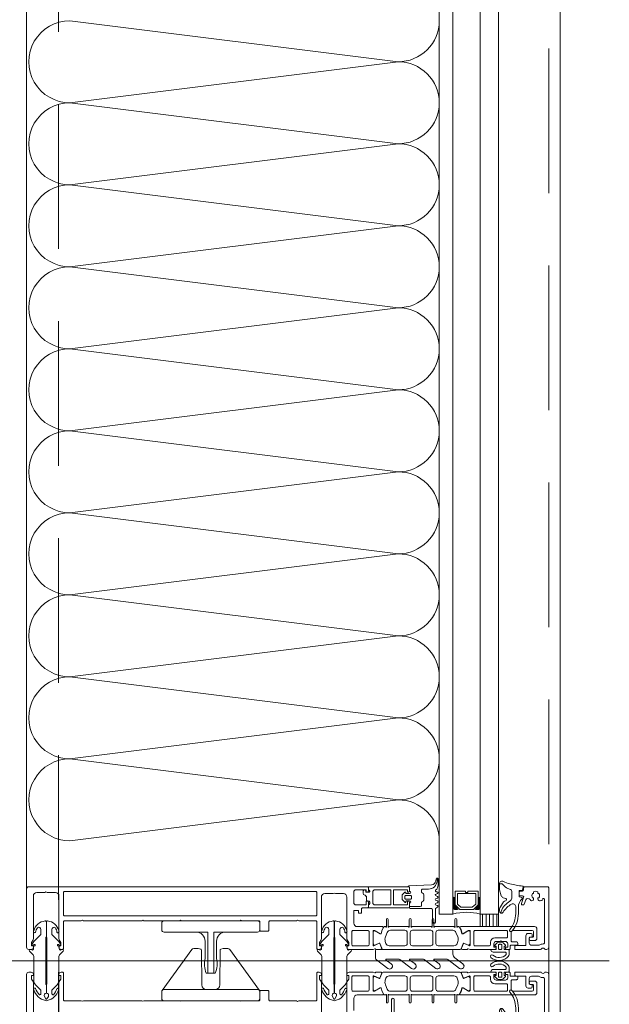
# Model space of a CAD drawing. Header units: millimetres. Extents: x 144573 to 336993, y 74252 to 247042.
# Tile 256 of 256: x 173064 to 173323, y 179011 to 179443. Entities that reach past the tile are written whole.
import ezdxf

# ---------------------------------------------------------------- set-up
doc = ezdxf.new("R2010")
doc.units = ezdxf.units.MM
doc.linetypes.add('ČÁRKOVANÁ', pattern=[19.05, 12.7, -6.35])
doc.layers.add('FASÁDA DETAILNÍ', color=255, linetype='Continuous', lineweight=0)

# ---------------------------------------------------------------- blocks, each defined once
blk = doc.blocks.new('nesystémový nástavec 18')
for p, q in [((-18, 6.8), (-18, 8.8)), ((-17.5, 9.3), (-15.36, 9.3)), ((-15.36, 9.3), (0, 9.3)), ((0, 9.3), (0, 7.8)), ((-17, 6.3), (-17.5, 6.3)), ((-11, 8), (-17, 8)), ((-17, 8), (-17, 6.3)), ((-11, 1.3), (-11, 8)), ((-2.8, 8), (-9.7, 8)), ((-9.7, 1.3), (-9.7, 8)), ((-1.8, 2.3), (-1.8, 7)), ((-0.5, 7.3), (-0.5, 6.8)), ((0, 6.3), (0.55, 6.3)), ((0.55, 6.3), (0.95, 5.9)), ((0.95, 5.9), (0.95, 4.8)), ((0.95, 4.8), (0.95, 4.14)), ((-18, 0.5), (-18, 1.8)), ((-17.5, 2.3), (-17, 2.3)), ((-1.8, 0), (-17.5, 0)), ((-17, 2.3), (-17, 1.3)), ((-17, 1.3), (-11, 1.3)), ((-9.7, 1.3), (-2.8, 1.3)), ((0, 0), (-1.8, 0)), ((-0.4, 2.23), (-0.5, 2.04)), ((-0.5, 2.04), (-0.5, 2)), ((1.2, 2.44), (0, 2.44)), ((0, 1.5), (0, 0)), ((0.95, 4.14), (1.2, 4.14)), ((1.2, 1.85), (1.2, 2.44)), ((1.4, 3.94), (1.4, 3.84)), ((1.6, 3.64), (1.6, 3.64)), ((1.8, 1.37), (1.7, 1.35)), ((2.25, 1.63), (1.8, 1.37)), ((2.4, 2.84), (2.4, 1.89))]:
    blk.add_line(p, q)
for centre, radius, start, end in [((-17.5, 8.8), 0.5, 90, 180), ((-15.36, 9.8), 0.5, 270, 270.084), ((-17.5, 6.8), 0.5, 180.0012, 269.9988), ((-2.8, 7), 1, 0, 90), ((0, 7.3), 0.5, 89.9955, 180.0071), ((0, 6.8), 0.5, 179.9949, 270.006), ((0.75, 4.8), 0.2, 359.9656, 0.0344), ((-17.5, 1.8), 0.5, 89.999, 180.0002), ((-17.5, 0.5), 0.5, 180, 270), ((-2.8, 2.3), 1, 270, 0), ((0, 2), 0.5, 179.9716, 270.0327), ((0, 1.94), 0.5, 89.9975, 144.0007), ((1.2, 3.94), 0.2, 359.9707, 90.0249), ((1.7, 1.85), 0.5, 179.9991, 270), ((1.6, 3.84), 0.2, 179.9737, 270.035), ((1.6, 2.84), 0.8, 0.0065, 89.9919), ((2.1, 1.89), 0.3, 299.9815, 0.0183)]:
    blk.add_arc(centre, radius, start, end)
blk = doc.blocks.new('284336')
for points in [[(-0.7, -9.6), (-10, -9.6, 0.414511), (-10.51, -10.11), (-10.51, -15.51, -1), (-11.69, -15.51), (-11.69, -9.6), (-12.69, -8.95, -0.668884), (-12.6, -8.23), (-11.99, -8.01, 0.766384), (-11.99, -7.21), (-12.6, -6.99, -0.76831), (-12.6, -6.23), (-11.99, -6.01, 0.766384), (-11.99, -5.21), (-12.6, -4.99, -0.76831), (-12.6, -4.23), (-11.99, -4.01, 0.766384), (-11.99, -3.21), (-12.6, -2.99, -0.877523), (-12.5, -2.22), (-12.1, -2.22, 0.698129), (-11.83, -1.5, -0.220231), (-12.89, 0.78), (-12.89, 3.45, -0.157143), (-12.82, 3.68), (-12.69, 3.42, -0.067482), (-12.48, 2.53, 0.393136), (-8.66, -1.02), (-6.1, -1.02, -0.414214), (-5.61, -1.51), (-5.61, -2.22, -0.267949), (-5.85, -2.65), (-6.35, -2.93, 0.267949), (-6.61, -3.38), (-6.61, -5.84, 0.267949), (-6.35, -6.29), (-5.85, -6.57, -0.267949), (-5.61, -7), (-5.61, -8.11, 0.414215), (-5.1, -8.62), (-0.41, -8.62), (-0.41, -9.31, -0.414212), (-0.7, -9.6)], [(-0.41, 0), (-0.41, -2, 0.990243), (-0.4, -3.02), (0.9, -3.02, 0.414214), (1.21, -2.71), (1.21, -2.61, -0.668123), (1.71, -2.4), (2.75, -3.45, -0.199004), (2.89, -3.79), (2.89, -5.43, -0.199038), (2.75, -5.77), (1.71, -6.82, -0.668191), (1.21, -6.61), (1.21, -6.51, 0.414214), (0.9, -6.2), (-0.4, -6.2, 0.990269), (-0.41, -7.22), (-0.41, -8.6), (-5.1, -8.6, -0.414215), (-5.59, -8.11), (-5.59, -7, 0.267949), (-5.84, -6.56), (-6.34, -6.27, -0.267949), (-6.59, -5.84), (-6.59, -3.38, -0.267949), (-6.34, -2.95), (-5.84, -2.66, 0.267949), (-5.59, -2.22), (-5.59, -1.51, 0.414214), (-6.1, -1), (-8.66, -1, -0.393156), (-12.46, 2.53, 0.067572), (-12.67, 3.43), (-12.8, 3.7, -0.637545), (-12.12, 3.53), (-11.92, 2.53, 0.344315), (-10.06, 0.91), (0, 0.38, -0.406913), (0.39, 0), (-0.41, 0)], [(1.7, -4.31, 0.414235), (1.2, -3.81), (-0.7, -3.81, 0.414214), (-1.2, -4.31), (-1.2, -4.91, 0.414214), (-0.7, -5.41), (1.2, -5.41, 0.414235), (1.7, -4.91), (1.7, -4.31)]]:
    blk.add_lwpolyline(points, format="xyb", close=True)
blk = doc.blocks.new('433270')
blk.add_lwpolyline([(1, 0, 0.414364), (0, -1), (0, -1.4, 0.255924), (0.23, -1.83, -0.547723), (0.23, -3.17, 0.255924), (0, -3.6), (0, -14.6, 0.414214), (0.3, -14.9), (1.2, -14.9, 0.414214), (1.7, -14.4), (1.7, -10.3, -0.414214), (2, -10), (6, -10, 0.414248), (7, -9), (7, -7.7, 0.414179), (6.5, -7.2), (5.7, -7.2, 0.414232), (5.4, -7.5), (5.4, -8.2, -0.414198), (5.1, -8.5), (2.8, -8.5, -0.414204), (1.8, -7.5), (1.8, -4.49, -0.147432), (1.97, -3.94, 0.147461), (2.4, -2.5), (2.4, -2.3, -0.414214), (2.9, -1.8), (21.87, -1.8, -0.668178), (22.22, -2.65), (22.16, -2.72, 1), (21.59, -3.29), (21.52, -3.35, 0.198912), (21.38, -3.71), (21.38, -4.05, 0.414214), (22.08, -4.75), (22.38, -4.75, 0.576988), (22.64, -4.3, -0.311246), (24.56, -4.3, 0.576988), (24.82, -4.75), (25.3, -4.75, -0.260065), (25.3, -6.65), (24.82, -6.65, 0.576988), (24.56, -7.1, -0.311246), (22.64, -7.1, 0.576988), (22.38, -6.65), (22.08, -6.65, 0.414214), (21.38, -7.35), (21.38, -7.61, 0.267949), (21.63, -8.04), (21.89, -8.2, -0.637047), (21.73, -10), (19.83, -10.7, 0.315299), (19.5, -11.17), (19.5, -11.49, 0.520567), (20.17, -11.96), (22.83, -10.99, -0.520567), (23.5, -11.46), (23.5, -12.5, 0.414062), (24, -13), (25, -13, 0.414186), (25.5, -12.5), (25.5, -11.5, -0.414182), (26, -11), (27, -11, 0.414214), (27.5, -10.5), (27.5, -0.5, 0.414214), (27, 0), (1, 0)], format="xyb", close=True)
blk = doc.blocks.new('284325')
for points in [[(0.84, -5.23, -0.560316), (0.94, -4.73), (1.94, -4.36, 0.3153), (2.14, -4.08), (2.14, -1.89, 0.451558), (1.8, -1.59), (0.9, -1.7, -0.399586), (0.57, -1.46), (0.3, -0.07, -0.415977), (0.53, 0.29, 0.024107), (6.15, 1.24, 0.076636), (8.99, 2.34, -0.577615), (10.79, 1.3), (10.02, 1.37, 0.283171), (9.08, 0.9, -0.168429), (7.07, -0.74), (5.9, -1.16, 0.315302), (5.24, -2.1), (5.24, -4.21, 0.269719), (6.76, -6.82, -0.194797), (10.18, -11.53, -0.342663), (9.17, -11.17, 0.119207), (5.43, -7.59, 0.578571), (3.63, -8.62), (3.63, -11.77, 0.176415), (6.16, -18.72, -1), (5.24, -19.49, -0.176415), (2.43, -11.77), (2.43, -8.89, 0.208286), (0.84, -5.23)], [(8.95, -6.65), (10.32, -8.78, -0.134555), (10.79, -10.63, -0.339795), (10.19, -11.53, 0.194788), (6.76, -6.81, -0.269736), (5.25, -4.21), (5.25, -2.1, -0.315302), (5.9, -1.17), (7.07, -0.74, 0.168429), (9.09, 0.89, -0.283167), (10.01, 1.36), (10.79, 1.29), (10.79, -0.74, -0.070852), (10.71, -1.3), (9.95, -3.93, -0.241839), (9.08, -4.83), (7.93, -5.22, 0.836024), (8.08, -6.19), (8.11, -6.19, -0.255349), (8.95, -6.65)]]:
    blk.add_lwpolyline(points, format="xyb", close=True)
blk = doc.blocks.new('*U1335')
for points in [[(0, 0, 0.414243), (0.1, 0.1), (0, 0.9, -1.0001), (0.2, 0.9), (0.1, 0.1, 0.414228), (0.2, 0, 0.414228)], [(0.2, 0, 0.414243), (0.3, 0.1), (0.2, 0.9, -1.0001), (0.4, 0.9), (0.3, 0.1, 0.414228), (0.4, 0, 0.414228)], [(0.4, 0, 0.414243), (0.5, 0.1), (0.4, 0.9, -1.0001), (0.6, 0.9), (0.5, 0.1, 0.414228), (0.6, 0, 0.414228)], [(0.6, 0, 0.414243), (0.7, 0.1), (0.6, 0.9, -1.0001), (0.8, 0.9), (0.7, 0.1, 0.414228), (0.8, 0, 0.414228)], [(0.8, 0, 0.414243), (0.9, 0.1), (0.8, 0.9, -1.0001), (1, 0.9), (0.9, 0.1, 0.414228), (1, 0, 0.414228)], [(1, 0, 0.414243), (1.1, 0.1), (1, 0.9, -1.0001), (1.2, 0.9), (1.1, 0.1, 0.414228), (1.2, 0, 0.414228)], [(1.2, 0, 0.414243), (1.3, 0.1), (1.2, 0.9, -1.0001), (1.4, 0.9), (1.3, 0.1, 0.414228), (1.4, 0, 0.414228)], [(1.4, 0, 0.414243), (1.5, 0.1), (1.4, 0.9, -1.0001), (1.6, 0.9), (1.5, 0.1, 0.414228), (1.6, 0, 0.414228)], [(1.6, 0, 0.414243), (1.7, 0.1), (1.6, 0.9, -1.0001), (1.8, 0.9), (1.7, 0.1, 0.414228), (1.8, 0, 0.414228)], [(1.8, 0, 0.414243), (1.9, 0.1), (1.8001, 0.9, -1.0001), (2, 0.9), (1.9001, 0.1, 0.414228), (2, 0, 0.414228)]]:
    blk.add_lwpolyline(points, format="xyb")
blk = doc.blocks.new('244748_a')
blk.add_lwpolyline([(8.32, -1.69, 0.082248), (6.34, -0.9, -1.09695), (6.94, -0.1, -0.315353), (11.26, -5.15, -0.480529), (10.87, -5.64), (4.27, -5.64), (4.08, -5.45), (-16.53, -5.45), (-16.72, -5.64), (-20.43, -5.64, 0.574019), (-21.93, -4.78), (-22.99, -5.4, 0.524827), (-22.99, -5.9), (-21.93, -6.52, 0.574021), (-20.43, -5.66), (-16.72, -5.66), (-16.53, -5.85), (4.08, -5.85), (4.27, -5.66), (10.87, -5.66, -0.480529), (11.26, -6.15, -0.326229), (6.88, -11.09, -1.09695), (6.28, -10.3, 0.081457), (8.32, -9.61, 0.599203), (7.48, -8.05), (5.52, -8.05, 0.198965), (5.17, -8.2), (2.22, -11.15), (0.93, -12.01, -0.738038), (0.51, -11.62), (0.87, -11, 1), (0.35, -10.7), (0, -11.3), (-0.98, -11.3, 0.619205), (-1.45, -12.06), (-1.28, -12.43, -0.808139), (-2.04, -13.04), (-3.63, -11.44, 0.198906), (-4.34, -11.15), (-14.99, -11.15, -0.198936), (-16.76, -10.42), (-18.98, -8.2, 0.198942), (-19.33, -8.05), (-20.67, -8.05, 0.500217), (-21.09, -8.73, 0.122037), (-18.5, -10.27, -1.093735), (-19.1, -11.07, -0.240768), (-23.7, -6.07, -0.106226), (-23.7, -5.23, -0.256232), (-19, -0.13, -1.093735), (-18.4, -0.92, 0.116856), (-21.09, -2.57, 0.500217), (-20.67, -3.25), (-19.33, -3.25, 0.198942), (-18.98, -3.1), (-16.75, -0.88, -0.198936), (-14.99, -0.15), (-4.34, -0.15, 0.198907), (-3.63, 0.14), (-2.04, 1.74, -0.808139), (-1.28, 1.13), (-1.45, 0.76, 0.619205), (-0.98, 0), (0, 0), (0.35, -0.6, 1), (0.87, -0.3), (0.51, 0.32, -0.738038), (0.93, 0.71), (2.22, -0.15), (5.17, -3.1, 0.198965), (5.52, -3.25), (7.48, -3.25, 0.599203)], format="xyb", close=True)
blk = doc.blocks.new('236134_0100_s_v')
for points in [[(22.8, -23), (22.8, -5), (42, -5, 0.414214), (43, -4), (43, -1, 0.414214), (42, 0), (1, 0, 0.414214), (0, -1), (0, -4, 0.414214), (1, -5), (20.2, -5), (20.2, -23)], [(15, -5, -0.414214), (19, -9), (19, -16.57, 0.165764), (19.53, -23), (23.47, -23, 0.165764), (24, -16.57), (24, -9, -0.414214), (28, -5)]]:
    blk.add_lwpolyline(points, format="xyb")
blk = doc.blocks.new('236134_0200_s_v')
for points in [[(19.58, 5, -0.41166), (17.58, 6.98), (17.45, 22.25, 0.344217), (17.07, 22.73), (16, 23), (14, 23, 0.240828), (13.19, 22.59), (0.19, 4.59)], [(23.42, 5, 0.41166), (25.42, 6.98), (25.55, 22.25, -0.344217), (25.93, 22.73), (27, 23), (29, 23, -0.240828), (29.81, 22.59), (42.81, 4.59)]]:
    blk.add_lwpolyline(points, format="xyb")
blk.add_lwpolyline([(42, 5), (1, 5, 0.414214), (0, 4), (0, 1, 0.414214), (1, 0), (42, 0, 0.414214), (43, 1), (43, 4, 0.414214)], format="xyb", close=True)
blk = doc.blocks.new('288126')
for points in [[(-16.5, 0), (16.5, 0)], [(-21.36, -6.34), (-17.8, -3.69)], [(-17, -2.08), (-17, -0.5)], [(-8.83, -4.3), (-14.11, -4.3)], [(1.81, -4.3), (-3.71, -4.3)], [(12.21, -4.3), (6.93, -4.3)], [(17, -0.5), (17, -3.8)], [(-14.71, -4.5), (-19.87, -8.34)], [(-10.96, -6.34), (-8.71, -4.66)], [(-4.31, -4.5), (-9.47, -8.34)], [(-0.35, -6.36), (1.93, -4.66)], [(6.33, -4.5), (1.14, -8.37)], [(10.05, -6.36), (12.33, -4.66)], [(16.6, -4.6), (11.54, -8.37)]]:
    blk.add_lwpolyline(points)
for centre, radius, start, end in [((16.5, -0.5), 0.5, 0, 90), ((-16.5, -0.5), 0.5, 90, 180), ((16, -3.8), 1, 306.7059, 0), ((-20.61, -7.34), 1.25, 126.7059, 306.7059), ((-10.21, -7.34), 1.25, 126.7059, 306.7059), ((0.4, -7.37), 1.25, 126.7059, 306.7059), ((10.8, -7.37), 1.25, 126.7059, 306.7059)]:
    blk.add_arc(centre, radius, start, end)
at = {"extrusion": (0, 0, -1)}
for centre, radius, start, end in [((19, -2.08), 2, 180, 233.2941), ((14.11, -5.3), 1, 53.2941, 90), ((8.83, -4.5), 0.2, 90, 233.2941), ((3.71, -5.3), 1, 53.2941, 90), ((-1.81, -4.5), 0.2, 90, 233.2941), ((-6.93, -5.3), 1, 53.2941, 90), ((-12.21, -4.5), 0.2, 90, 233.2941)]:
    blk.add_arc(centre, radius, start, end, dxfattribs=at)
blk = doc.blocks.new('246426')
for points in [[(-1.84, 0.64), (-2.86, -0.38, 0.198926), (-3.15, -1.09), (-3.15, -2.31, 0.198926), (-2.86, -3.02), (-1.84, -4.04, 0.637051), (-1.5, -3.92), (-1.45, -3.4), (-0.3, -3.4, -0.41484), (0, -3.7), (0, -5.19, 0.414232), (0.5, -5.69), (2.14, -5.69, 0.071862), (2.2, -5.68, 0.157876), (3.73, -4.64, 0.360336), (3.48, 2.39, 0.964062), (2.54, 1.48, -0.403385), (2.25, -4.34, -0.190964), (2.11, -4.39), (1.7, -4.39, -0.414214), (1.2, -3.89), (1.2, 1.31, 0.414201), (0.2, 2.31), (0, 2.31), (0, 0.3, -0.414214), (-0.3, 0), (-1.45, 0), (-1.5, 0.52, 0.637051), (-1.84, 0.64)], [(-2.25, -1.4, -0.414214), (-1.85, -1), (-0.4, -1, -0.414214), (0, -1.4), (0, -2, -0.414214), (-0.4, -2.4), (-1.85, -2.4, -0.414214), (-2.25, -2), (-2.25, -1.4)]]:
    blk.add_lwpolyline(points, format="xyb", close=True)

msp = doc.modelspace()

# ---------------------------------------------------------------- hatches: boundary and pattern name
at = {"layer": 'FASÁDA DETAILNÍ'}
h = msp.add_hatch(dxfattribs=at)
h.set_pattern_fill('ANSI31', color=256, scale=0.5, angle=585)
h.set_pattern_definition([(270, (214486.837, 168730.8375), (1.5875, -8e-16), [])])
h.paths.add_polyline_path([(173266.48, 179045.259), (173266.48, 179050.759), (173274.48, 179050.759), (173274.48, 179045.259)])

# ---------------------------------------------------------------- linework, layer by layer
for p, q in [((173248.48, 179459.759), (173248.48, 179050.759)), ((173254.48, 179050.759), (173254.48, 179459.759)), ((173266.48, 179459.759), (173266.48, 179050.759)), ((173274.48, 179050.759), (173274.48, 179459.759)), ((173248.48, 179050.759), (173254.48, 179050.759)), ((173266.48, 179050.759), (173274.48, 179050.759)), ((172997.356, 179030.259), (173323.048, 179030.259))]:
    msp.add_line(p, q, dxfattribs=at)
for points in [[(173301.48, 174615.259), (146721.48, 174615.259), (146721.48, 198295.259), (173301.48, 198295.259)], [(173255.48, 179060.759), (173255.48, 179054.759), (173257.48, 179052.759), (173263.48, 179052.759), (173265.48, 179054.759), (173265.48, 179060.759), (173260.98, 179060.759), (173260.98, 179060.259), (173259.98, 179060.259), (173259.98, 179060.759)], [(173264.48, 179059.759), (173256.48, 179059.759), (173256.48, 179055.173), (173257.894, 179053.759), (173262.927, 179053.759), (173264.48, 179055.173)], [(173274.48, 179045.259), (173274.48, 179050.759), (173266.48, 179050.759), (173266.48, 179045.259)]]:
    msp.add_lwpolyline(points, close=True, dxfattribs=at)
at = {"layer": 'FASÁDA DETAILNÍ', "linetype": 'ČÁRKOVANÁ', "ltscale": 5}
for points in [[(173296.48, 174620.259), (146726.48, 174620.259), (146726.48, 198290.259), (173296.48, 198290.259)], [(173081.48, 174835.259), (146941.48, 174835.259), (146941.48, 198075.259), (173081.48, 198075.259)]]:
    msp.add_lwpolyline(points, close=True, dxfattribs=at)
at = {"layer": 'FASÁDA DETAILNÍ'}
msp.add_lwpolyline([(173067.48, 179061.759), (173067.48, 179448.759)], dxfattribs=at)
for points in [[(173068.48, 179062.759), (173216.98, 179062.759, -0.4142136), (173217.48, 179062.259), (173217.48, 179060.959, -0.4142197), (173216.98, 179060.459), (173216.48, 179060.459), (173216.48, 179061.459), (173211.98, 179061.459, 0.4142136), (173210.98, 179060.459), (173210.98, 179055.759, 0.4142136), (173211.98, 179054.759), (173216.48, 179054.759), (173216.48, 179056.459), (173216.98, 179056.459, -0.4142012), (173217.48, 179055.959), (173217.48, 179053.959, -0.4142136), (173216.98, 179053.459), (173214.837, 179053.459, 0.4142136), (173214.337, 179052.959), (173214.337, 179051.159), (173213.086, 179051.159), (173213.086, 179052.359), (173211.28, 179052.359, 0.4142136), (173210.98, 179052.059), (173210.98, 179046.76, 0.4141667), (173212.48, 179045.26), (173219.478, 179045.259), (173223.578, 179045.259, -0.5773503), (173223.924, 179044.659), (173223.426, 179043.796), (173222.998, 179042.304, -0.4887011), (173222.559, 179042.127), (173220.093, 179043.559), (173219.673, 179043.559, 0.4325656), (173219.478, 179043.359), (173219.478, 179037.054, 0.5483974), (173219.759, 179036.868), (173222.143, 179037.937, -0.4253361), (173222.41, 179037.829), (173223.227, 179035.806, -0.5315629), (173222.856, 179035.256), (173220.792, 179035.256, -0.2313061), (173220.555, 179035.372, 0.3061853), (173220.236, 179035.476), (173219.478, 179035.259), (173208.974, 179035.259, -0.4142136), (173207.974, 179036.259), (173207.974, 179036.759), (173208.774, 179036.759), (173208.774, 179038.259), (173208.114, 179039.402, -0.1316504), (173207.98, 179039.902), (173207.98, 179058.267, 0.4142136), (173206.48, 179059.767), (173202.979, 179059.767, 0.3999851), (173201.979, 179059.767), (173198.28, 179059.767, 0.4142136), (173196.78, 179058.267), (173196.78, 179039.902, -0.1316504), (173196.646, 179039.402), (173195.986, 179038.259), (173195.986, 179036.759), (173196.786, 179036.759), (173196.786, 179036.259, -0.4142136), (173195.786, 179035.259), (173195.28, 179035.259, -0.4142136), (173194.78, 179035.759), (173194.78, 179047.359, 0.4142136), (173194.28, 179047.859), (173186.88, 179047.859, 0.3999851), (173185.88, 179047.859), (173174.28, 179047.859, 0.4142136), (173173.78, 179047.359), (173173.78, 179043.759, -0.4142136), (173173.28, 179043.259), (173170.28, 179043.259, -0.4142136), (173169.78, 179043.759), (173169.78, 179047.359, 0.4142136), (173169.28, 179047.859), (173161.98, 179047.859, 0.38324), (173160.98, 179047.859), (173135.48, 179047.859, 0.38324), (173134.48, 179047.859), (173118.98, 179047.859, 0.38324), (173117.98, 179047.859), (173092.48, 179047.859, 0.38324), (173091.48, 179047.859), (173084.18, 179047.859, 0.4142136), (173083.68, 179047.359), (173083.68, 179035.759, -0.4142136), (173083.18, 179035.259), (173082.68, 179035.259, -0.4142136), (173081.68, 179036.259), (173081.68, 179036.759), (173082.48, 179036.759), (173082.48, 179038.259), (173081.814, 179039.412, -0.1169365), (173081.68, 179039.912), (173081.68, 179058.767, 0.4142315), (173080.18, 179060.267), (173076.47, 179060.267, 0.3999851), (173075.47, 179060.267), (173071.98, 179060.267, 0.4142315), (173070.48, 179058.767), (173070.48, 179039.912, -0.1169365), (173070.346, 179039.412), (173069.68, 179038.259), (173069.68, 179036.759), (173070.48, 179036.759), (173070.48, 179036.259, -0.4142136), (173069.48, 179035.259), (173068.48, 179035.259, -0.4142136), (173067.48, 179036.259), (173067.48, 179061.759, -0.4142135), (173068.48, 179062.759)], [(173194.28, 179060.659), (173084.18, 179060.659, 0.4142136), (173083.68, 179060.159), (173083.68, 179050.459, 0.4142136), (173084.18, 179049.959), (173194.28, 179049.959, 0.4142136), (173194.78, 179050.459), (173194.78, 179060.159, 0.4142136), (173194.28, 179060.659)], [(173223.819, 179035.259), (173235.73, 179035.258), (173257.641, 179035.259, 0.3058367), (173258.105, 179035.571), (173259.027, 179037.859, -0.4253361), (173259.295, 179037.966), (173260.913, 179037.25, 0.5437525), (173261.97, 179037.934), (173261.97, 179042.839, 0.5781822), (173261.069, 179043.357), (173258.877, 179042.096, -0.4885049), (173258.438, 179042.273), (173258.004, 179043.787), (173257.241, 179045.108, 0.2824777), (173256.965, 179045.258), (173256.52, 179045.258, -1.4470094), (173256.17, 179045.39), (173256.17, 179048.358, 1), (173255.37, 179048.358), (173255.37, 179045.39, -1.4470094), (173255.019, 179045.258), (173246.48, 179045.258, -1.4470094), (173246.13, 179045.39), (173246.13, 179048.358, 1), (173245.33, 179048.358), (173245.33, 179045.39, -1.4470094), (173244.979, 179045.258), (173236.48, 179045.258, -1.4470094), (173236.13, 179045.39), (173236.13, 179048.358, 1), (173235.33, 179048.358), (173235.33, 179045.39, -1.4470094), (173234.979, 179045.258), (173226.44, 179045.258, -1.4470094), (173226.09, 179045.39), (173226.09, 179048.358, 1), (173225.29, 179048.358), (173225.29, 179045.39, -1.4470094), (173224.939, 179045.258), (173224.495, 179045.258, 0.2824777), (173224.219, 179045.108), (173223.456, 179043.787), (173223.022, 179042.273, -0.4885049), (173222.583, 179042.096), (173220.391, 179043.357, 0.5781822), (173219.49, 179042.839), (173219.49, 179037.934, 0.5437525), (173220.547, 179037.25), (173222.165, 179037.966, -0.4253361), (173222.432, 179037.859), (173223.355, 179035.571, 0.3058367), (173223.819, 179035.259)], [(173210.18, 179037.359, 0.4142136), (173210.68, 179036.859), (173217.18, 179036.859, 0.4142136), (173217.68, 179037.359), (173217.68, 179043.059, 0.4142136), (173217.18, 179043.559), (173210.68, 179043.559, 0.4142136), (173210.18, 179043.059), (173210.18, 179037.359)], [(173233.43, 179036.858), (173226.53, 179036.858, -0.3249157), (173225.103, 179037.894), (173224.827, 179038.744, -0.1764286), (173224.899, 179040.796), (173225.677, 179042.72, -0.305619), (173227.068, 179043.658), (173233.43, 179043.658, -0.4142178), (173234.43, 179042.658), (173234.43, 179037.858, -0.4142178), (173233.43, 179036.858)], [(173244.73, 179036.858), (173236.73, 179036.858, -0.4142136), (173235.73, 179037.858), (173235.73, 179042.658, -0.4142136), (173236.73, 179043.658), (173244.73, 179043.658, -0.4142136), (173245.73, 179042.658), (173245.73, 179037.858, -0.4142136), (173244.73, 179036.858)], [(173254.93, 179036.858), (173248.03, 179036.858, -0.4142178), (173247.03, 179037.858), (173247.03, 179042.658, -0.4142178), (173248.03, 179043.658), (173254.392, 179043.658, -0.305619), (173255.783, 179042.72), (173256.561, 179040.796, -0.1764286), (173256.633, 179038.744), (173256.357, 179037.894, -0.3249157), (173254.93, 179036.858)], [(173261.98, 179035.259), (173272.98, 179035.259, 0.4144257), (173273.48, 179035.759), (173273.48, 179036.252), (173272.48, 179036.252), (173272.48, 179037.752, -0.4142136), (173273.48, 179038.752), (173274.98, 179038.752, -0.3999851), (173275.98, 179038.752), (173277.48, 179038.752, -0.4142136), (173278.48, 179037.752), (173278.48, 179036.259), (173277.48, 179036.259), (173277.48, 179035.759, 0.4144559), (173277.98, 179035.259), (173279.28, 179035.26, 0.4139712), (173279.58, 179035.56), (173279.58, 179036.758, -0.4142136), (173279.88, 179037.058), (173282.88, 179037.058), (173282.88, 179038.058, 0.4142136), (173282.38, 179038.558), (173280.48, 179038.558, -0.4142136), (173279.98, 179039.058), (173279.98, 179042.559, -0.4142056), (173280.98, 179043.559), (173289.28, 179043.559, -0.4142063), (173289.78, 179043.059), (173289.78, 179041.159, -0.414219), (173289.28, 179040.659), (173288.48, 179040.659, 0.4142136), (173287.98, 179040.159), (173287.98, 179039.659, 0.4142136), (173288.48, 179039.159), (173290.28, 179039.159, 0.4142136), (173291.28, 179040.159), (173291.28, 179044.259, 0.4142136), (173290.28, 179045.259), (173261.98, 179045.259), (173257.88, 179045.259, 0.5773503), (173257.533, 179044.659), (173258.032, 179043.796), (173258.46, 179042.304, 0.4887011), (173258.899, 179042.127), (173261.365, 179043.559), (173261.785, 179043.559, -0.4325656), (173261.98, 179043.359), (173261.98, 179037.054, -0.5483974), (173261.698, 179036.868), (173259.315, 179037.937, 0.4253361), (173259.047, 179037.829), (173258.231, 179035.806, 0.5315625), (173258.602, 179035.256), (173260.666, 179035.256, 0.2313061), (173260.903, 179035.372, -0.3061853), (173261.222, 179035.476), (173261.98, 179035.259)], [(173264.18, 179043.559), (173277.88, 179043.559, -0.4142136), (173278.38, 179043.059), (173278.38, 179040.852, -0.4142136), (173277.88, 179040.352), (173272.91, 179040.352, 0.4111388), (173270.88, 179038.352), (173270.88, 179037.359, -0.4142136), (173270.38, 179036.859), (173264.18, 179036.859, -0.4142136), (173263.68, 179037.359), (173263.68, 179043.059, -0.4142136), (173264.18, 179043.559)], [(173210.18, 179023.158, -0.4142136), (173210.68, 179023.658), (173217.18, 179023.658, -0.4142136), (173217.68, 179023.158), (173217.68, 179017.458, -0.4142136), (173217.18, 179016.958), (173210.68, 179016.958, -0.4142136), (173210.18, 179017.458), (173210.18, 179023.158)], [(173223.819, 179025.259), (173235.73, 179025.259), (173257.641, 179025.259, -0.3058367), (173258.105, 179024.946), (173259.027, 179022.659, 0.4253361), (173259.295, 179022.551), (173260.913, 179023.267, -0.5437525), (173261.97, 179022.583), (173261.97, 179017.679, -0.5781822), (173261.069, 179017.16), (173258.877, 179018.421, 0.4885049), (173258.438, 179018.244), (173258.004, 179016.73), (173257.241, 179015.409, -0.2824777), (173256.965, 179015.259), (173256.52, 179015.259, 1.4470094), (173256.17, 179015.127), (173256.17, 179012.159, -1), (173255.37, 179012.159), (173255.37, 179015.127, 1.4470094), (173255.019, 179015.26), (173246.48, 179015.259, 1.4470094), (173246.13, 179015.127), (173246.13, 179012.159, -1), (173245.33, 179012.159), (173245.33, 179015.127, 1.4470094), (173244.979, 179015.26), (173236.48, 179015.259, 1.4470094), (173236.13, 179015.127), (173236.13, 179012.159, -1), (173235.33, 179012.159), (173235.33, 179015.127, 1.4470094), (173234.979, 179015.26), (173226.44, 179015.259, 1.4470094), (173226.09, 179015.127), (173226.09, 179012.159, -1), (173225.29, 179012.159), (173225.29, 179015.127, 1.4470094), (173224.939, 179015.26), (173224.495, 179015.259, -0.2824777), (173224.219, 179015.409), (173223.456, 179016.73), (173223.022, 179018.244, 0.4885049), (173222.583, 179018.421), (173220.391, 179017.16, -0.5781822), (173219.49, 179017.679), (173219.49, 179022.583, -0.5437525), (173220.547, 179023.267), (173222.165, 179022.551, 0.4253361), (173222.432, 179022.659), (173223.355, 179024.946, -0.3058367), (173223.819, 179025.259)], [(173233.43, 179023.66), (173226.53, 179023.66, 0.3249157), (173225.103, 179022.623), (173224.827, 179021.773, 0.1764286), (173224.899, 179019.721), (173225.677, 179017.797, 0.305619), (173227.068, 179016.859), (173233.43, 179016.859, 0.4142178), (173234.43, 179017.859), (173234.43, 179022.66, 0.4142178), (173233.43, 179023.66)], [(173244.73, 179023.66), (173236.73, 179023.66, 0.4142136), (173235.73, 179022.66), (173235.73, 179017.859, 0.4142136), (173236.73, 179016.859), (173244.73, 179016.859, 0.4142136), (173245.73, 179017.859), (173245.73, 179022.66, 0.4142136), (173244.73, 179023.66)], [(173254.93, 179023.66), (173248.03, 179023.66, 0.4142178), (173247.03, 179022.66), (173247.03, 179017.859, 0.4142178), (173248.03, 179016.859), (173254.392, 179016.859, 0.305619), (173255.783, 179017.797), (173256.561, 179019.721, 0.1764286), (173256.633, 179021.773), (173256.357, 179022.623, 0.3249157), (173254.93, 179023.66)], [(173261.98, 179025.259), (173272.98, 179025.259, -0.4144257), (173273.48, 179024.759), (173273.48, 179024.265), (173272.48, 179024.265), (173272.48, 179022.765, 0.4142136), (173273.48, 179021.765), (173274.98, 179021.765, 0.3999851), (173275.98, 179021.765), (173277.48, 179021.765, 0.4142136), (173278.48, 179022.765), (173278.48, 179024.259), (173277.48, 179024.259), (173277.48, 179024.759, -0.4144559), (173277.98, 179025.259), (173279.28, 179025.257, -0.4139712), (173279.58, 179024.957), (173279.58, 179023.759, 0.4142136), (173279.88, 179023.459), (173282.88, 179023.459), (173282.88, 179022.459, -0.4142136), (173282.38, 179021.959), (173280.48, 179021.959, 0.4142136), (173279.98, 179021.459), (173279.98, 179017.959, 0.4142056), (173280.98, 179016.959), (173289.28, 179016.959, 0.4142063), (173289.78, 179017.459), (173289.78, 179019.359, 0.414219), (173289.28, 179019.859), (173288.48, 179019.859, -0.4142136), (173287.98, 179020.359), (173287.98, 179020.859, -0.4142136), (173288.48, 179021.359), (173290.28, 179021.359, -0.4142136), (173291.28, 179020.359), (173291.28, 179016.259, -0.4142136), (173290.28, 179015.259), (173261.98, 179015.259), (173257.88, 179015.258, -0.5773503), (173257.533, 179015.858), (173258.032, 179016.722), (173258.46, 179018.214, -0.4887011), (173258.899, 179018.39), (173261.365, 179016.959), (173261.785, 179016.959, 0.4325656), (173261.98, 179017.159), (173261.98, 179023.463, 0.5483974), (173261.698, 179023.649), (173259.315, 179022.58, -0.4253361), (173259.047, 179022.688), (173258.231, 179024.711, -0.5315625), (173258.602, 179025.261), (173260.666, 179025.261, -0.2313061), (173260.903, 179025.145, 0.3061853), (173261.222, 179025.041), (173261.98, 179025.259)], [(173264.18, 179016.959), (173277.88, 179016.959, 0.4142136), (173278.38, 179017.459), (173278.38, 179019.665, 0.4142136), (173277.88, 179020.165), (173272.91, 179020.165, -0.4111388), (173270.88, 179022.165), (173270.88, 179023.159, 0.4142136), (173270.38, 179023.659), (173264.18, 179023.659, 0.4142136), (173263.68, 179023.159), (173263.68, 179017.459, 0.4142136), (173264.18, 179016.959)]]:
    msp.add_lwpolyline(points, format="xyb", close=True, dxfattribs=at)
for points in [[(173070.48, 179001.75), (173070.48, 179020.605, 0.1169365), (173070.346, 179021.105), (173069.68, 179022.259), (173069.68, 179023.759), (173070.48, 179023.759), (173070.48, 179024.259, 0.4142136), (173069.48, 179025.259), (173068.48, 179025.259, 0.4142136), (173067.48, 179024.259), (173067.48, 178998.759, 0.4142135)], [(173196.78, 179002.25), (173196.78, 179020.615, 0.1316504), (173196.646, 179021.115), (173195.986, 179022.259), (173195.986, 179023.759), (173196.786, 179023.759), (173196.786, 179024.259, 0.4142136), (173195.786, 179025.259), (173195.28, 179025.259, 0.4142136), (173194.78, 179024.759), (173194.78, 179013.159, -0.4142136), (173194.28, 179012.659), (173186.88, 179012.659, -0.3999851), (173185.88, 179012.659), (173174.28, 179012.659, -0.4142136), (173173.78, 179013.159), (173173.78, 179016.759, 0.4142136), (173173.28, 179017.259), (173170.28, 179017.259, 0.4142136), (173169.78, 179016.759), (173169.78, 179013.159, -0.4142136), (173169.28, 179012.659), (173161.98, 179012.659, -0.38324), (173160.98, 179012.659), (173135.48, 179012.659, -0.38324), (173134.48, 179012.659), (173118.98, 179012.659, -0.38324), (173117.98, 179012.659), (173092.48, 179012.659, -0.38324), (173091.48, 179012.659), (173084.18, 179012.659, -0.4142136), (173083.68, 179013.159), (173083.68, 179024.759, 0.4142136), (173083.18, 179025.259), (173082.68, 179025.259, 0.4142136), (173081.68, 179024.259), (173081.68, 179023.759), (173082.48, 179023.759), (173082.48, 179022.259), (173081.814, 179021.105, 0.1169365), (173081.68, 179020.605), (173081.68, 179001.75, -0.4142315)], [(173210.98, 179008.459), (173210.98, 179013.757, -0.4141667), (173212.48, 179015.257), (173219.478, 179015.259), (173223.578, 179015.258, 0.5773503), (173223.924, 179015.858), (173223.426, 179016.722), (173222.998, 179018.214, 0.4887011), (173222.559, 179018.39), (173220.093, 179016.959), (173219.673, 179016.959, -0.4325656), (173219.478, 179017.159), (173219.478, 179023.463, -0.5483974), (173219.759, 179023.649), (173222.143, 179022.58, 0.4253361), (173222.41, 179022.688), (173223.227, 179024.711, 0.5315629), (173222.856, 179025.261), (173220.792, 179025.261, 0.2313061), (173220.555, 179025.145, -0.3061853), (173220.236, 179025.041), (173219.478, 179025.259), (173208.974, 179025.259, 0.4142136), (173207.974, 179024.259), (173207.974, 179023.759), (173208.774, 179023.759), (173208.774, 179022.259), (173208.114, 179021.115, 0.1316504), (173207.98, 179020.615), (173207.98, 179002.25, -0.4142136)]]:
    msp.add_lwpolyline(points, format="xyb", dxfattribs=at)
for centre, radius, start, end in [((173254.98, 179058.621), 0.596, 213.03656, 326.96344), ((173254.98, 179058.329), 0.596, 213.03656, 326.96344), ((173254.98, 179058.036), 0.596, 213.03656, 326.96344), ((173254.98, 179057.744), 0.596, 213.03656, 326.96344), ((173254.98, 179057.451), 0.596, 213.03656, 326.96344), ((173254.98, 179057.159), 0.596, 213.03656, 326.96344), ((173254.98, 179056.866), 0.596, 213.03656, 326.96344), ((173254.98, 179056.574), 0.596, 213.03656, 326.96344), ((173254.98, 179056.281), 0.596, 213.03656, 326.96344), ((173265.98, 179058.621), 0.596, 213.03656, 326.96344), ((173265.98, 179058.329), 0.596, 213.03656, 326.96344), ((173265.98, 179058.036), 0.596, 213.03656, 326.96344), ((173265.98, 179057.744), 0.596, 213.03656, 326.96344), ((173265.98, 179057.451), 0.596, 213.03656, 326.96344), ((173265.98, 179057.159), 0.596, 213.03656, 326.96344), ((173265.98, 179056.866), 0.596, 213.03656, 326.96344), ((173265.98, 179056.574), 0.596, 213.03656, 326.96344), ((173265.98, 179056.281), 0.596, 213.03656, 326.96344), ((173254.98, 179055.989), 0.596, 213.03656, 326.96344), ((173254.98, 179055.696), 0.596, 213.03656, 326.96344), ((173254.98, 179055.404), 0.596, 213.03656, 326.96344), ((173254.98, 179055.111), 0.596, 213.03656, 326.96344), ((173255.118, 179055.099), 0.879, 223.50356, 316.00509), ((173255.266, 179055.189), 1.263, 231.50044, 308.03437), ((173255.405, 179055.35), 1.712, 237.31435, 302.70505), ((173255.549, 179055.594), 2.248, 241.59719, 298.47266), ((173255.718, 179055.943), 2.897, 244.70485, 294.69333), ((173255.832, 179056.309), 3.546, 247.59095, 292.70618), ((173260.48, 179028.867), 22.699, 74.67278, 105.32722), ((173265.128, 179056.309), 3.546, 247.29382, 292.40905), ((173265.242, 179055.943), 2.897, 245.30667, 295.29515), ((173265.411, 179055.594), 2.248, 241.52734, 298.40281), ((173265.555, 179055.35), 1.712, 237.29495, 302.68565), ((173265.694, 179055.189), 1.263, 231.96563, 308.49956), ((173265.842, 179055.099), 0.879, 223.99491, 316.49644), ((173265.98, 179055.989), 0.596, 213.03656, 326.96344), ((173265.98, 179055.696), 0.596, 213.03656, 326.96344), ((173265.98, 179055.404), 0.596, 213.03656, 326.96344), ((173265.98, 179055.111), 0.596, 213.03656, 326.96344)]:
    msp.add_arc(centre, radius, start, end, dxfattribs=at)

# ---------------------------------------------------------------- block references
at = {"layer": 'FASÁDA DETAILNÍ', "xscale": -179.9999932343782, "yscale": 179.9999932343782, "zscale": 179.9999932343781, "rotation": 90}
msp.add_blockref('*U1335', (173248.48, 179442.932), dxfattribs=at)
at = {"layer": 'FASÁDA DETAILNÍ', "xscale": -1}
for name, p in [('284336', (173235.07, 179062.759)), ('284325', (173285.62, 179062.759)), ('236134_0100_s_v', (173169.78, 179047.859)), ('236134_0200_s_v', (173169.78, 179012.659)), ('288126', (173237.49, 179035.258))]:
    msp.add_blockref(name, p, dxfattribs=at)
at = {"layer": 'FASÁDA DETAILNÍ'}
for name, p, rotation in [('nesystémový nástavec 18', (173217.48, 179062.759), 180), ('244748_a', (173070.519, 179036.481), 90), ('244748_a', (173196.819, 179036.481), 90), ('246426', (173273.48, 179025.263), 90), ('433270', (173296.48, 179025.259), 270), ('284325', (173285.62, 178997.759), 180), ('284336', (173217.07, 178997.759), 180)]:
    msp.add_blockref(name, p, dxfattribs=dict(at, rotation=rotation))
at = {"layer": 'FASÁDA DETAILNÍ', "xscale": -1}
for name, p, rotation in [('433270', (173296.48, 179035.258), 270), ('246426', (173273.48, 179035.254), 90)]:
    msp.add_blockref(name, p, dxfattribs=dict(at, rotation=rotation))

doc.saveas('drawing.dxf')
